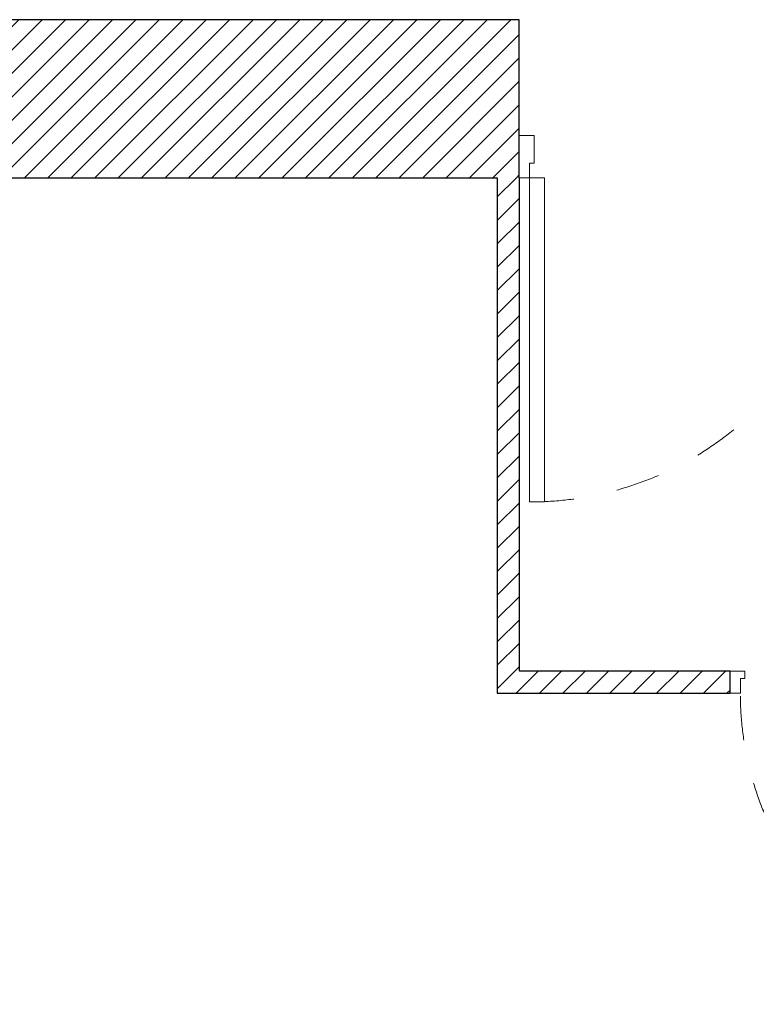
# Model space of a CAD drawing. Header units: millimetres. Extents: x 27262 to 215252, y 16288 to 306312.
# Tile 10 of 76: x 120576 to 122076, y 174315 to 176322. Entities that reach past the tile are written whole.
import ezdxf

# ---------------------------------------------------------------- set-up
doc = ezdxf.new("R2010")
doc.units = ezdxf.units.MM
doc.linetypes.add('Przerywana', pattern=[240, 120, -120])
doc.layers.add('Drzwi ArchiCAD', color=252, linetype='Continuous')
doc.layers.add('KR_INW', color=252, linetype='Continuous')
for name, color, linetype, lineweight in [('Drzwi ArchiCAD_Nr_pióra__1', 252, 'Continuous', 13), ('Drzwi ArchiCAD_Nr_pióra__27', 252, 'Continuous', 25), ('KR_INW_Nr_pióra__101', 252, 'Continuous', 5), ('KR_INW_Nr_pióra__27', 252, 'Continuous', 25)]:
    doc.layers.add(name, color=color, linetype=linetype, lineweight=lineweight)
pattern_1 = [(45, (0, 0), (-31.819804, 31.819804), [])]

# ---------------------------------------------------------------- blocks, each defined once
blk = doc.blocks.new('Drzwi 19_31')
at = {"layer": 'Drzwi ArchiCAD_Nr_pióra__1', "linetype": 'Continuous'}
for p, q in [((382.6, 0), (382.6, 845.2)), ((382.6, 845.2), (422.6, 845.2)), ((422.6, 845.2), (422.6, 0)), ((-422.6, 0), (-450.6, 0)), ((-450.6, 0), (-450.6, -60)), ((-422.6, -40), (-422.6, 0)), ((422.6, 0), (382.6, 0)), ((450.6, 0), (422.6, 0)), ((422.6, 0), (422.6, -40)), ((450.6, -60), (450.6, 0)), ((-410.6, -40), (-422.6, -40)), ((-410.6, -60), (-410.6, -40)), ((422.6, -40), (410.6, -40)), ((410.6, -40), (410.6, -60)), ((-450.6, -60), (-410.6, -60)), ((410.6, -60), (450.6, -60))]:
    blk.add_line(p, q, dxfattribs=at)
at = {"layer": 'Drzwi ArchiCAD_Nr_pióra__1', "linetype": 'Przerywana'}
blk.add_arc((422.6, 0), 845.2, 90, 180, dxfattribs=at)
at = {"layer": 'Drzwi ArchiCAD_Nr_pióra__27', "linetype": 'Continuous'}
for p, q in [((-450.6, 0), (-450.6, -60)), ((450.6, 0), (450.6, -60))]:
    blk.add_line(p, q, dxfattribs=at)
blk = doc.blocks.new('Ściana_97', base_point=(191658.5, 111626.6))
at = {"layer": 'KR_INW_Nr_pióra__101', "linetype": 'Continuous'}
h = blk.add_hatch(dxfattribs=at)
h.set_pattern_fill('CEGŁA_LICÓWKA', color=256, style=0, pattern_type=2)
h.set_pattern_definition(pattern_1)
h.paths.add_polyline_path([(182433.6, 111626.6), (182373.6, 111566.6), (183005.9, 111566.6), (183005.9, 111626.6)])
at = {"layer": 'KR_INW_Nr_pióra__27', "linetype": 'Continuous'}
blk.add_line((183005.9, 111566.6), (183005.9, 111626.6), dxfattribs=at)
at = {"layer": 'KR_INW_Nr_pióra__27', "linetype": 'Continuous', "flags": 128}
for points in [[(183005.9, 111626.6), (182433.6, 111626.6)], [(182373.6, 111566.6), (183005.9, 111566.6)]]:
    blk.add_lwpolyline(points, dxfattribs=at)
at = {"layer": 'Drzwi ArchiCAD', "linetype": 'Continuous', "xscale": -1, "zscale": 1000, "rotation": 180}
blk.add_blockref('Drzwi 19_31', (183456.5, 111566.6), dxfattribs=at)
blk = doc.blocks.new('Ściana_98', base_point=(182433.6, 111626.6))
at = {"layer": 'KR_INW_Nr_pióra__101', "linetype": 'Continuous'}
h = blk.add_hatch(dxfattribs=at)
h.set_pattern_fill('CEGŁA_LICÓWKA', color=256, style=0, pattern_type=2)
h.set_pattern_definition(pattern_1)
h.paths.add_polyline_path([(182433.6, 111626.6), (182433.6, 112967.6), (182373.6, 112967.6), (182373.6, 111566.6)])
at = {"layer": 'KR_INW_Nr_pióra__27', "linetype": 'Continuous', "flags": 128}
for points in [[(182373.6, 112967.6), (182373.6, 111566.6)], [(182433.6, 111626.6), (182433.6, 112967.6)]]:
    blk.add_lwpolyline(points, dxfattribs=at)
blk = doc.blocks.new('Drzwi 19_45')
at = {"layer": 'Drzwi ArchiCAD_Nr_pióra__1', "linetype": 'Continuous'}
for p, q in [((400.5, 0), (400.5, 880.9)), ((400.5, 880.9), (440.5, 880.9)), ((440.5, 880.9), (440.5, 0)), ((-440.5, 0), (-468.5, 0)), ((-468.5, 0), (-468.5, -115)), ((-440.5, -40), (-440.5, 0)), ((440.5, 0), (400.5, 0)), ((468.5, 0), (440.5, 0)), ((440.5, 0), (440.5, -40)), ((468.5, -115), (468.5, 0)), ((-428.5, -40), (-440.5, -40)), ((-428.5, -115), (-428.5, -40)), ((440.5, -40), (428.5, -40)), ((428.5, -40), (428.5, -115)), ((-468.5, -115), (-428.5, -115)), ((428.5, -115), (468.5, -115))]:
    blk.add_line(p, q, dxfattribs=at)
at = {"layer": 'Drzwi ArchiCAD_Nr_pióra__1', "linetype": 'Przerywana'}
blk.add_arc((440.5, 0), 880.9, 90, 180, dxfattribs=at)
at = {"layer": 'Drzwi ArchiCAD_Nr_pióra__27', "linetype": 'Continuous'}
for p, q in [((-468.5, 0), (-468.5, -115)), ((468.5, 0), (468.5, -115))]:
    blk.add_line(p, q, dxfattribs=at)
blk = doc.blocks.new('Ściana_131', base_point=(209438.1, 113397.6))
at = {"layer": 'KR_INW_Nr_pióra__101', "linetype": 'Continuous'}
h = blk.add_hatch(dxfattribs=at)
h.set_pattern_fill('CEGŁA_LICÓWKA', color=256, style=0, pattern_type=2)
h.set_pattern_definition(pattern_1)
h.paths.add_polyline_path([(182433.6, 113397.6), (179605.1, 113397.6), (179605.1, 112967.6), (182433.6, 112967.6), (182433.6, 113082.6)])
at = {"layer": 'KR_INW_Nr_pióra__27', "linetype": 'Continuous'}
for p, q in [((182433.6, 113082.6), (182433.6, 113397.6)), ((182433.6, 112967.6), (182433.6, 113082.6))]:
    blk.add_line(p, q, dxfattribs=at)
at = {"layer": 'KR_INW_Nr_pióra__27', "linetype": 'Continuous', "flags": 128}
for points in [[(182433.6, 113397.6), (179605.1, 113397.6)], [(179605.1, 112967.6), (182373.6, 112967.6)]]:
    blk.add_lwpolyline(points, dxfattribs=at)
at = {"layer": 'Drzwi ArchiCAD', "linetype": 'Continuous', "zscale": 1000, "rotation": 180}
blk.add_blockref('Drzwi 19_45', (182902.1, 112967.6), dxfattribs=at)

msp = doc.modelspace()

# ---------------------------------------------------------------- block references
at = {"layer": 'KR_INW', "color": 252, "xscale": 0.75, "yscale": 0.75, "zscale": 0.75}
for name, p in [('Ściana_131', (141847, 176322)), ('Ściana_98', (121593.7, 174993.8)), ('Ściana_97', (128512.4, 174993.8))]:
    msp.add_blockref(name, p, dxfattribs=at)

doc.saveas('drawing.dxf')
